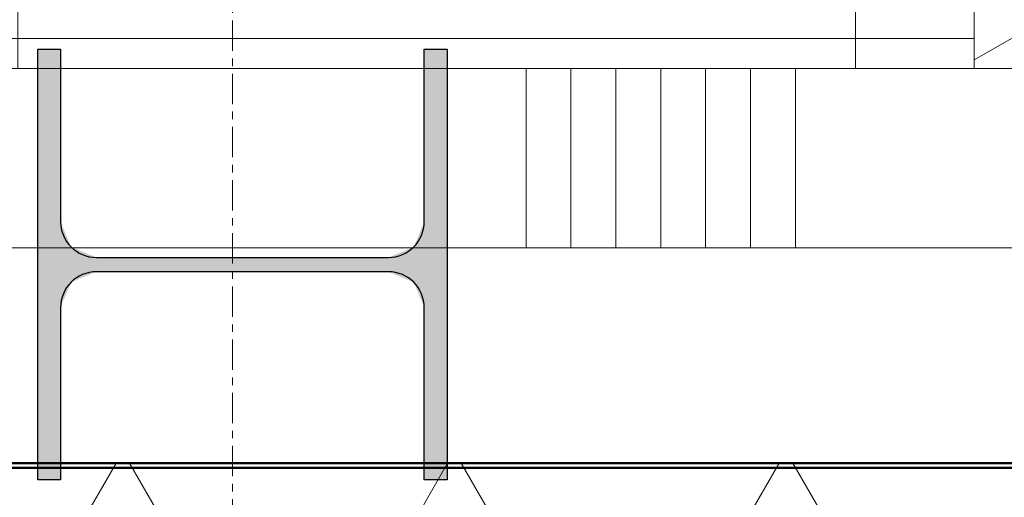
# Model space of a CAD drawing. Header units: millimetres. Extents: x 3625 to 90524, y -20577 to 42628.
# Tile 234 of 256: x 78650 to 79062, y 17381 to 17581. Entities that reach past the tile are written whole.
import ezdxf

# ---------------------------------------------------------------- set-up
doc = ezdxf.new("R2010")
doc.units = ezdxf.units.MM
doc.linetypes.add('stramien', pattern=[22.225, 12.7, -3.175, 3.175, -3.175])
for name, color, linetype, lineweight in [('A-WALL', 2, 'Continuous', 25), ('A-WALL-PATT', 2, 'Continuous', 50), ('I-WALL', 2, 'Continuous', 25), ('S-COLS', 6, 'Continuous', 18), ('S-GRID', 1, 'Continuous', 18)]:
    doc.layers.add(name, color=color, linetype=linetype, lineweight=lineweight)
pattern_1 = [(270, (73999.07, 17595.2), (-500, 2e-12), []), (270, (74049.07, 17595.2), (-500, 2e-12), []), (270, (74099.07, 17595.2), (-500, 2e-12), []), (270, (74149.07, 17595.2), (-500, 2e-12), [])]

# ---------------------------------------------------------------- blocks, each defined once
blk = doc.blocks.new('10844_ABT model nieuw_export 08-11-2012_rvt-1-Plotview plafond vierde Verdieping - 1 op 100')
at = {"layer": 'S-COLS', "lineweight": 5}
blk.add_hatch(color=256, dxfattribs=at).paths.add_polyline_path([(53944.76, 17388.17), (53944.76, 17460.17), (53949.16, 17470.78), (53959.76, 17475.17), (54081.76, 17475.17), (54092.37, 17470.78), (54096.76, 17460.17), (54096.76, 17388.17), (54106.26, 17388.17), (54106.26, 17568.17), (54096.76, 17568.17), (54096.76, 17496.17), (54092.37, 17485.56), (54081.76, 17481.17), (53959.76, 17481.17), (53949.16, 17485.56), (53944.76, 17496.17), (53944.76, 17568.17), (53935.26, 17568.17), (53935.26, 17388.17)], flags=0)
at = {"layer": 'S-COLS', "color": 250, "lineweight": 25}
for p, q in [((53935.26, 17568.17), (53944.76, 17568.17)), ((53935.26, 17388.17), (53935.26, 17568.17)), ((53944.76, 17568.17), (53944.76, 17496.17)), ((54096.76, 17496.17), (54096.76, 17568.17)), ((54096.76, 17568.17), (54106.26, 17568.17)), ((54106.26, 17568.17), (54106.26, 17388.17)), ((53959.76, 17481.17), (54081.76, 17481.17)), ((54081.76, 17475.17), (53959.76, 17475.17)), ((53944.76, 17460.17), (53944.76, 17388.17)), ((54096.76, 17388.17), (54096.76, 17460.17)), ((53944.76, 17388.17), (53935.26, 17388.17)), ((54106.26, 17388.17), (54096.76, 17388.17))]:
    blk.add_line(p, q, dxfattribs=at)
for centre, start, end in [((53959.76, 17496.17), 180, 270), ((54081.76, 17496.17), 270, 0), ((53959.76, 17460.17), 90, 180), ((54081.76, 17460.17), 0, 90)]:
    blk.add_arc(centre, 15, start, end, dxfattribs=at)

msp = doc.modelspace()

# ---------------------------------------------------------------- hatches: boundary and pattern name
at = {"layer": 'A-WALL-PATT', "lineweight": 18}
h = msp.add_hatch(dxfattribs=at)
h.set_pattern_fill('FP_327', color=256, angle=-240, style=0, pattern_type=2)
h.set_pattern_definition([(210, (79119.07, 26841.7), (-80.0104, 46.182), []), (150, (79119.07, 26749.3), (-0.0104, 92.382), [])])
h.paths.add_polyline_path([(79049.07, 17560.2), (79159.07, 17560.2), (79159.07, 17755.37), (79049.07, 17755.37), (79049.07, 17572.7)], flags=0)
h.paths.add_polyline_path([(79159.07, 19068.38), (79159.07, 19588.05), (79049.07, 19588.05), (79049.07, 19068.38), (79084.1, 19068.38)], flags=0)
h.paths.add_polyline_path([(79049.07, 20901.71), (79159.07, 20901.71), (79159.07, 21421.38), (79049.07, 21421.38), (79049.07, 21030.96)], flags=0)
h.paths.add_polyline_path([(79049.07, 22735.04), (79159.07, 22735.04), (79159.07, 23254.71), (79049.07, 23254.71), (79049.07, 22880.07)], flags=0)
h.paths.add_polyline_path([(79049.07, 24568.37), (79159.07, 24568.37), (79158.93, 25088.05), (79049.07, 25088.05), (79049.07, 24729.19)], flags=0)
h.paths.add_polyline_path([(79049.07, 26401.71), (79159.07, 26401.71), (79159.07, 26921.38), (79049.07, 26921.38), (79049.07, 26578.3)], flags=0)
h.paths.add_polyline_path([(79084.1, 28235.04), (79159.07, 28235.04), (79159.07, 28754.71), (79049.07, 28754.71), (79049.07, 28235.04)], flags=0)
h.paths.add_polyline_path([(79084.1, 30068.37), (79159.07, 30068.37), (79159.07, 30588.04), (79049.07, 30588.04), (79049.07, 30068.37)], flags=0)
h.paths.add_polyline_path([(79049.07, 31901.71), (79159.07, 31901.71), (79158.93, 32421.37), (79049.07, 32421.37), (79049.07, 31920.19)], flags=0)
h.paths.add_polyline_path([(79084.1, 33735.04), (79159.07, 33735.04), (79159.07, 34255.37), (79049.07, 34255.37), (79049.07, 33735.04)], flags=0)
h.paths.add_polyline_path([(79159.07, 35568.37), (79159.07, 36118.2), (79049.07, 36118.2), (79049.07, 35568.37), (79084.1, 35568.37)], flags=0)
h = msp.add_hatch(dxfattribs=at)
h.set_pattern_fill('FP_221', color=256, angle=-90, style=0, pattern_type=2)
h.set_pattern_definition(pattern_1)
h.paths.add_polyline_path([(79049.07, 17572.7), (79049.07, 17585.2), (74826.07, 17585.2), (74826.07, 17572.7), (78781.98, 17572.7)], flags=0)
h.paths.add_polyline_path([(73766.07, 17572.7), (73766.07, 17585.2), (72712.07, 17585.2), (72712.07, 17572.7), (73041.64, 17572.7)], flags=0)
h.paths.add_polyline_path([(71043.07, 17572.7), (71043.07, 17585.2), (69989.07, 17585.2), (69989.07, 17572.7), (70624.65, 17572.7)], flags=0)
h = msp.add_hatch(dxfattribs=at)
h.set_pattern_fill('FP_221', color=256, angle=-90, style=0, pattern_type=2)
h.set_pattern_definition(pattern_1)
h.paths.add_polyline_path([(79049.07, 17560.2), (79049.07, 17572.7), (74826.07, 17572.7), (74826.07, 17560.2), (78781.98, 17560.2)], flags=0)
h.paths.add_polyline_path([(73766.07, 17560.2), (73766.07, 17572.7), (72712.07, 17572.7), (72712.07, 17560.2), (73041.64, 17560.2)], flags=0)
h.paths.add_polyline_path([(71043.07, 17560.2), (71043.07, 17572.7), (69989.07, 17572.7), (69989.07, 17560.2), (70624.65, 17560.2)], flags=0)
h = msp.add_hatch(dxfattribs=at)
h.set_pattern_fill('FP_222', color=256, angle=-90, style=0, pattern_type=2)
h.set_pattern_definition([(270, (73799.07, 17595.2), (-337.5, 1e-12), []), (270, (73817.82, 17595.2), (-337.5, 1e-12), []), (270, (73836.57, 17595.2), (-337.5, 1e-12), []), (270, (73855.32, 17595.2), (-337.5, 1e-12), []), (270, (73874.07, 17595.2), (-337.5, 1e-12), []), (270, (73892.82, 17595.2), (-337.5, 1e-12), []), (270, (73911.57, 17595.2), (-337.5, 1e-12), [])])
h.paths.add_polyline_path([(79159.07, 17485.2), (79319.07, 17485.2), (79319.07, 17560.2), (74826.07, 17560.2), (74826.07, 17485.2), (79084.1, 17485.2)], flags=0)
h.paths.add_polyline_path([(73766.07, 17485.2), (73766.07, 17560.2), (72712.07, 17560.2), (72712.07, 17485.2), (73041.64, 17485.2)], flags=0)
h.paths.add_polyline_path([(70624.65, 17485.2), (71043.07, 17485.2), (71043.07, 17560.2), (69989.07, 17560.2), (69989.07, 17485.2)], flags=0)
h = msp.add_hatch(dxfattribs=at)
h.set_pattern_fill('FP_332', color=256, angle=-60, style=0, pattern_type=2)
h.set_pattern_definition([(300, (24722.47, 0.0001), (-103.92305, -60), []), (240, (24722.47, 0.0001), (-103.92305, 60), [])])
h.paths.add_polyline_path([(79159.07, 17155.2), (79319.07, 17155.2), (79319.07, 17395.2), (74826.07, 17395.2), (74826.07, 17155.2), (79084.1, 17155.2)], flags=0)
h.paths.add_polyline_path([(73766.07, 17155.2), (73766.07, 17395.2), (72712.07, 17395.2), (72712.07, 17155.2), (73041.64, 17155.2)], flags=0)
h.paths.add_polyline_path([(71043.07, 17155.2), (71043.07, 17395.2), (69989.07, 17395.2), (69989.07, 17155.2), (70624.65, 17155.2)], flags=0)
h.paths.add_polyline_path([(66409.07, 17155.2), (66409.07, 17395.2), (61509.07, 17395.2), (61509.07, 17155.2), (65790.68, 17155.2)], flags=0)
h.paths.add_polyline_path([(67469.07, 17155.2), (68444.07, 17155.2), (68444.07, 17395.2), (67469.07, 17395.2)], flags=0)

# ---------------------------------------------------------------- linework, layer by layer
at = {"layer": 'A-WALL', "lineweight": 50}
msp.add_line((74826.07, 17395.2), (79159.07, 17395.2), dxfattribs=at)
at = {"layer": 'I-WALL', "lineweight": 18}
for p, q in [((79049.07, 17755.37), (79049.07, 17560.2)), ((74826.07, 17572.7), (79049.07, 17572.7)), ((74826.07, 17560.2), (79319.07, 17560.2)), ((74826.07, 17485.2), (79319.07, 17485.2))]:
    msp.add_line(p, q, dxfattribs=at)
at = {"layer": 'I-WALL', "lineweight": 50}
msp.add_line((79159.07, 17393.2), (74826.07, 17393.2), dxfattribs=at)
at = {"layer": 'S-GRID', "linetype": 'stramien'}
msp.add_line((78739.07, 41627.65), (78739.07, -3246.73), dxfattribs=at)

# ---------------------------------------------------------------- block references
at = {"color": 250, "lineweight": 5}
msp.add_blockref('10844_ABT model nieuw_export 08-11-2012_rvt-1-Plotview plafond vierde Verdieping - 1 op 100', (24722.47, 0), dxfattribs=at)

doc.saveas('drawing.dxf')
